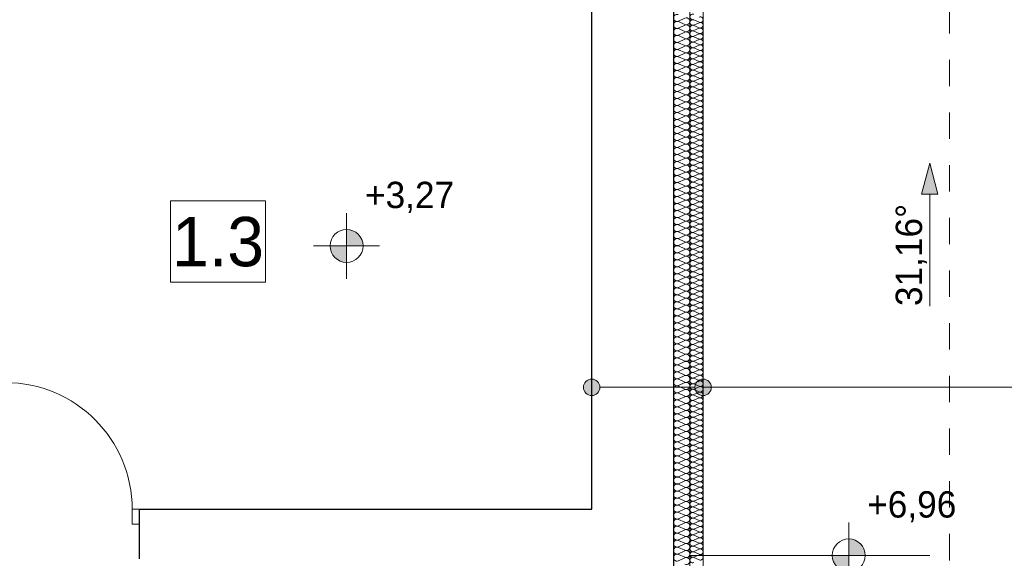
# Model space of a CAD drawing. Extents: x -613240 to -325500, y -25863 to 152403.
# Tile 171 of 254: x -418663 to -412686, y 68745 to 72017. Entities that reach past the tile are written whole.
import ezdxf

# ---------------------------------------------------------------- set-up
doc = ezdxf.new("R2010")
doc.units = 0
doc.header["$MEASUREMENT"] = 0
doc.linetypes.add('Przerywana', pattern=[320, 160, -160])
for name, color, linetype, lineweight in [('0_Nr_Pióra__21', 7, 'Continuous', 9), ('Arch opisy_Nr_Pióra__21', 7, 'Continuous', 9), ('INWENT DACH_Nr_Pióra__21', 7, 'Continuous', 9), ('INWENT OPISY_Nr_Pióra__21', 7, 'Continuous', 9), ('INWENT RZĘDNE_Nr_Pióra__21', 7, 'Continuous', 9), ('INWENT. DRZWI_Nr_Pióra__5', 7, 'Continuous', 13), ('INWENT.ŚCIANY_Nr_Pióra__1', 7, 'Continuous', 25)]:
    doc.layers.add(name, color=color, linetype=linetype, lineweight=lineweight)
for name, color, linetype in [('Arch ocieplenie', 7, 'Continuous'), ('Arch opisy', 7, 'Continuous'), ('INWENT DACH', 7, 'Continuous'), ('Inwent Izolacje', 7, 'Continuous'), ('INWENT RZĘDNE', 7, 'Continuous')]:
    doc.layers.add(name, color=color, linetype=linetype)
for name, color, linetype, lineweight, true_color in [('Arch ocieplenie_Nr_Pióra__44', 7, 'Continuous', 13, 0x029e21), ('Arch wykończenie_Nr_Pióra__3', 7, 'Continuous', 18, 0xff6600), ('Inwent Izolacje_Nr_Pióra__44', 7, 'Continuous', 13, 0x029e21), ('INWENT.ŚCIANY_Nr_Pióra__2', 7, 'Continuous', 13, 0x7f7f7f)]:
    doc.layers.add(name, color=color, linetype=linetype, lineweight=lineweight, true_color=true_color)
doc.styles.add('GENERATED_STYLE_2', font='txt')
doc.styles.add('GENERATED_STYLE_3', font='txt')

# ---------------------------------------------------------------- blocks, each defined once
blk = doc.blocks.new('Izolacja cieplna 14_187', base_point=(-414594.9, 58732.6))
at = {"layer": 'Arch ocieplenie_Nr_Pióra__44', "linetype": 'Continuous'}
for p, q in [((-414538.8, 72001.3), (-414571.1, 72015.5)), ((-414571.1, 71984.3), (-414538.8, 71998.5)), ((-414538.8, 71967.3), (-414571.1, 71981.5)), ((-414571.1, 71950.3), (-414538.8, 71964.5)), ((-414538.8, 71933.3), (-414571.1, 71947.4)), ((-414571.1, 71916.3), (-414538.8, 71930.4)), ((-414538.8, 71899.3), (-414571.1, 71913.4)), ((-414571.1, 71882.3), (-414538.8, 71896.4)), ((-414538.8, 71865.3), (-414571.1, 71879.4)), ((-414571.1, 71848.2), (-414538.8, 71862.4)), ((-414538.8, 71831.2), (-414571.1, 71845.4)), ((-414571.1, 71814.2), (-414538.8, 71828.4)), ((-414538.8, 71797.2), (-414571.1, 71811.4)), ((-414571.1, 71780.2), (-414538.8, 71794.4)), ((-414538.8, 71763.2), (-414571.1, 71777.4)), ((-414571.1, 71746.2), (-414538.8, 71760.3)), ((-414538.8, 71729.2), (-414571.1, 71743.3)), ((-414571.1, 71712.2), (-414538.8, 71726.3)), ((-414538.8, 71695.2), (-414571.1, 71709.3)), ((-414571.1, 71678.2), (-414538.8, 71692.3)), ((-414538.8, 71661.1), (-414571.1, 71675.3)), ((-414571.1, 71644.1), (-414538.8, 71658.3)), ((-414538.8, 71627.1), (-414571.1, 71641.3)), ((-414571.1, 71610.1), (-414538.8, 71624.3)), ((-414538.8, 71593.1), (-414571.1, 71607.3)), ((-414571.1, 71576.1), (-414538.8, 71590.2)), ((-414538.8, 71559.1), (-414571.1, 71573.2)), ((-414571.1, 71542.1), (-414538.8, 71556.2)), ((-414538.8, 71525.1), (-414571.1, 71539.2)), ((-414571.1, 71508.1), (-414538.8, 71522.2)), ((-414538.8, 71491), (-414571.1, 71505.2)), ((-414571.1, 71474), (-414538.8, 71488.2)), ((-414538.8, 71457), (-414571.1, 71471.2)), ((-414571.1, 71440), (-414538.8, 71454.2)), ((-414538.8, 71423), (-414571.1, 71437.2)), ((-414571.1, 71406), (-414538.8, 71420.2)), ((-414538.8, 71389), (-414571.1, 71403.1)), ((-414571.1, 71372), (-414538.8, 71386.1)), ((-414538.8, 71355), (-414571.1, 71369.1)), ((-414571.1, 71338), (-414538.8, 71352.1)), ((-414538.8, 71321), (-414571.1, 71335.1)), ((-414571.1, 71303.9), (-414538.8, 71318.1)), ((-414538.8, 71286.9), (-414571.1, 71301.1)), ((-414571.1, 71269.9), (-414538.8, 71284.1)), ((-414538.8, 71252.9), (-414571.1, 71267.1)), ((-414571.1, 71235.9), (-414538.8, 71250.1)), ((-414538.8, 71218.9), (-414571.1, 71233.1)), ((-414571.1, 71201.9), (-414538.8, 71216)), ((-414538.8, 71184.9), (-414571.1, 71199)), ((-414571.1, 71167.9), (-414538.8, 71182)), ((-414538.8, 71150.9), (-414571.1, 71165)), ((-414571.1, 71133.9), (-414538.8, 71148)), ((-414538.8, 71116.8), (-414571.1, 71131)), ((-414571.1, 71099.8), (-414538.8, 71114)), ((-414538.8, 71082.8), (-414571.1, 71097)), ((-414571.1, 71065.8), (-414538.8, 71080)), ((-414538.8, 71048.8), (-414571.1, 71063)), ((-414571.1, 71031.8), (-414538.8, 71045.9)), ((-414538.8, 71014.8), (-414571.1, 71028.9)), ((-414571.1, 70997.8), (-414538.8, 71011.9)), ((-414538.8, 70980.8), (-414571.1, 70994.9)), ((-414571.1, 70963.8), (-414538.8, 70977.9)), ((-414538.8, 70946.8), (-414571.1, 70960.9)), ((-414571.1, 70929.7), (-414538.8, 70943.9)), ((-414538.8, 70912.7), (-414571.1, 70926.9)), ((-414571.1, 70895.7), (-414538.8, 70909.9)), ((-414538.8, 70878.7), (-414571.1, 70892.9)), ((-414571.1, 70861.7), (-414538.8, 70875.9)), ((-414538.8, 70844.7), (-414571.1, 70858.8)), ((-414571.1, 70827.7), (-414538.8, 70841.8)), ((-414538.8, 70810.7), (-414571.1, 70824.8)), ((-414571.1, 70793.7), (-414538.8, 70807.8)), ((-414538.8, 70776.7), (-414571.1, 70790.8)), ((-414571.1, 70759.6), (-414538.8, 70773.8)), ((-414538.8, 70742.6), (-414571.1, 70756.8)), ((-414571.1, 70725.6), (-414538.8, 70739.8)), ((-414538.8, 70708.6), (-414571.1, 70722.8)), ((-414571.1, 70691.6), (-414538.8, 70705.8)), ((-414538.8, 70674.6), (-414571.1, 70688.8)), ((-414571.1, 70657.6), (-414538.8, 70671.7)), ((-414538.8, 70640.6), (-414571.1, 70654.7)), ((-414571.1, 70623.6), (-414538.8, 70637.7)), ((-414538.8, 70606.6), (-414571.1, 70620.7)), ((-414571.1, 70589.6), (-414538.8, 70603.7)), ((-414538.8, 70572.5), (-414571.1, 70586.7)), ((-414571.1, 70555.5), (-414538.8, 70569.7)), ((-414538.8, 70538.5), (-414571.1, 70552.7)), ((-414571.1, 70521.5), (-414538.8, 70535.7)), ((-414538.8, 70504.5), (-414571.1, 70518.7)), ((-414571.1, 70487.5), (-414538.8, 70501.6)), ((-414538.8, 70470.5), (-414571.1, 70484.6)), ((-414571.1, 70453.5), (-414538.8, 70467.6)), ((-414538.8, 70436.5), (-414571.1, 70450.6)), ((-414571.1, 70419.5), (-414538.8, 70433.6)), ((-414538.8, 70402.5), (-414571.1, 70416.6)), ((-414571.1, 70385.4), (-414538.8, 70399.6)), ((-414538.8, 70368.4), (-414571.1, 70382.6)), ((-414571.1, 70351.4), (-414538.8, 70365.6)), ((-414538.8, 70334.4), (-414571.1, 70348.6)), ((-414571.1, 70317.4), (-414538.8, 70331.6)), ((-414538.8, 70300.4), (-414571.1, 70314.5)), ((-414571.1, 70283.4), (-414538.8, 70297.5)), ((-414538.8, 70266.4), (-414571.1, 70280.5)), ((-414571.1, 70249.4), (-414538.8, 70263.5)), ((-414538.8, 70232.4), (-414571.1, 70246.5)), ((-414571.1, 70215.3), (-414538.8, 70229.5)), ((-414538.8, 70198.3), (-414571.1, 70212.5)), ((-414571.1, 70181.3), (-414538.8, 70195.5)), ((-414538.8, 70164.3), (-414571.1, 70178.5)), ((-414571.1, 70147.3), (-414538.8, 70161.5)), ((-414538.8, 70130.3), (-414571.1, 70144.5)), ((-414571.1, 70113.3), (-414538.8, 70127.4)), ((-414538.8, 70096.3), (-414571.1, 70110.4)), ((-414571.1, 70079.3), (-414538.8, 70093.4)), ((-414538.8, 70062.3), (-414571.1, 70076.4)), ((-414571.1, 70045.3), (-414538.8, 70059.4)), ((-414538.8, 70028.2), (-414571.1, 70042.4)), ((-414571.1, 70011.2), (-414538.8, 70025.4)), ((-414538.8, 69994.2), (-414571.1, 70008.4)), ((-414571.1, 69977.2), (-414538.8, 69991.4)), ((-414538.8, 69960.2), (-414571.1, 69974.4)), ((-414571.1, 69943.2), (-414538.8, 69957.3)), ((-414538.8, 69926.2), (-414571.1, 69940.3)), ((-414571.1, 69909.2), (-414538.8, 69923.3)), ((-414538.8, 69892.2), (-414571.1, 69906.3)), ((-414571.1, 69875.2), (-414538.8, 69889.3)), ((-414538.8, 69858.2), (-414571.1, 69872.3)), ((-414571.1, 69841.1), (-414538.8, 69855.3)), ((-414538.8, 69824.1), (-414571.1, 69838.3)), ((-414571.1, 69807.1), (-414538.8, 69821.3)), ((-414538.8, 69790.1), (-414571.1, 69804.3)), ((-414571.1, 69773.1), (-414538.8, 69787.3)), ((-414538.8, 69756.1), (-414571.1, 69770.2)), ((-414571.1, 69739.1), (-414538.8, 69753.2)), ((-414538.8, 69722.1), (-414571.1, 69736.2)), ((-414571.1, 69705.1), (-414538.8, 69719.2)), ((-414538.8, 69688.1), (-414571.1, 69702.2)), ((-414571.1, 69671), (-414538.8, 69685.2)), ((-414538.8, 69654), (-414571.1, 69668.2)), ((-414571.1, 69637), (-414538.8, 69651.2)), ((-414538.8, 69620), (-414571.1, 69634.2)), ((-414571.1, 69603), (-414538.8, 69617.2)), ((-414538.8, 69586), (-414571.1, 69600.2)), ((-414571.1, 69569), (-414538.8, 69583.1)), ((-414538.8, 69552), (-414571.1, 69566.1)), ((-414571.1, 69535), (-414538.8, 69549.1)), ((-414538.8, 69518), (-414571.1, 69532.1)), ((-414571.1, 69501), (-414538.8, 69515.1)), ((-414538.8, 69483.9), (-414571.1, 69498.1)), ((-414571.1, 69466.9), (-414538.8, 69481.1)), ((-414538.8, 69449.9), (-414571.1, 69464.1)), ((-414571.1, 69432.9), (-414538.8, 69447.1)), ((-414538.8, 69415.9), (-414571.1, 69430.1)), ((-414571.1, 69398.9), (-414538.8, 69413.1)), ((-414538.8, 69381.9), (-414571.1, 69396)), ((-414571.1, 69364.9), (-414538.8, 69379)), ((-414538.8, 69347.9), (-414571.1, 69362)), ((-414571.1, 69330.9), (-414538.8, 69345)), ((-414538.8, 69313.9), (-414571.1, 69328)), ((-414571.1, 69296.8), (-414538.8, 69311)), ((-414538.8, 69279.8), (-414571.1, 69294)), ((-414571.1, 69262.8), (-414538.8, 69277)), ((-414538.8, 69245.8), (-414571.1, 69260)), ((-414571.1, 69228.8), (-414538.8, 69243)), ((-414538.8, 69211.8), (-414571.1, 69225.9)), ((-414571.1, 69194.8), (-414538.8, 69208.9)), ((-414538.8, 69177.8), (-414571.1, 69191.9)), ((-414571.1, 69160.8), (-414538.8, 69174.9)), ((-414538.8, 69143.8), (-414571.1, 69157.9)), ((-414571.1, 69126.7), (-414538.8, 69140.9)), ((-414538.8, 69109.7), (-414571.1, 69123.9)), ((-414571.1, 69092.7), (-414538.8, 69106.9)), ((-414538.8, 69075.7), (-414571.1, 69089.9)), ((-414571.1, 69058.7), (-414538.8, 69072.9)), ((-414538.8, 69041.7), (-414571.1, 69055.9)), ((-414571.1, 69024.7), (-414538.8, 69038.8)), ((-414538.8, 69007.7), (-414571.1, 69021.8)), ((-414571.1, 68990.7), (-414538.8, 69004.8)), ((-414538.8, 68973.7), (-414571.1, 68987.8)), ((-414571.1, 68956.7), (-414538.8, 68970.8)), ((-414538.8, 68939.6), (-414571.1, 68953.8)), ((-414571.1, 68922.6), (-414538.8, 68936.8)), ((-414538.8, 68905.6), (-414571.1, 68919.8)), ((-414571.1, 68888.6), (-414538.8, 68902.8)), ((-414538.8, 68871.6), (-414571.1, 68885.8)), ((-414571.1, 68854.6), (-414538.8, 68868.8)), ((-414538.8, 68837.6), (-414571.1, 68851.7)), ((-414571.1, 68820.6), (-414538.8, 68834.7)), ((-414538.8, 68803.6), (-414571.1, 68817.7)), ((-414571.1, 68786.6), (-414538.8, 68800.7)), ((-414538.8, 68769.6), (-414571.1, 68783.7)), ((-414571.1, 68752.5), (-414538.8, 68766.7)), ((-414538.8, 68735.5), (-414571.1, 68749.7))]:
    blk.add_line(p, q, dxfattribs=at)
for centre, start_param, end_param in [((-414577.9, 72033.9), 4.299595, 8.266774), ((-414577.9, 71999.9), 4.299595, 8.266774), ((-414532, 72016.9), 1.158003, 5.125183), ((-414577.9, 71965.9), 4.299595, 8.266774), ((-414532, 71982.9), 1.158003, 5.125183), ((-414532, 71948.9), 1.158003, 5.125183), ((-414577.9, 71931.9), 4.299595, 8.266774), ((-414577.9, 71897.8), 4.299595, 8.266774), ((-414532, 71914.9), 1.158003, 5.125183), ((-414532, 71880.8), 1.158003, 5.125183), ((-414577.9, 71863.8), 4.299595, 8.266774), ((-414577.9, 71829.8), 4.299595, 8.266774), ((-414532, 71846.8), 1.158003, 5.125183), ((-414577.9, 71795.8), 4.299595, 8.266774), ((-414577.9, 71761.8), 4.299595, 8.266774), ((-414532, 71812.8), 1.158003, 5.125183), ((-414532, 71778.8), 1.158003, 5.125183), ((-414577.9, 71727.8), 4.299595, 8.266774), ((-414532, 71744.8), 1.158003, 5.125183), ((-414532, 71710.7), 1.158003, 5.125183), ((-414577.9, 71693.7), 4.299595, 8.266774), ((-414577.9, 71659.7), 4.299595, 8.266774), ((-414532, 71676.7), 1.158003, 5.125183), ((-414532, 71642.7), 1.158003, 5.125183), ((-414577.9, 71625.7), 4.299595, 8.266774), ((-414577.9, 71591.7), 4.299595, 8.266774), ((-414532, 71608.7), 1.158003, 5.125183), ((-414577.9, 71557.7), 4.299595, 8.266774), ((-414577.9, 71523.6), 4.299595, 8.266774), ((-414532, 71574.7), 1.158003, 5.125183), ((-414532, 71540.6), 1.158003, 5.125183), ((-414577.9, 71489.6), 4.299595, 8.266774), ((-414532, 71506.6), 1.158003, 5.125183), ((-414532, 71472.6), 1.158003, 5.125183), ((-414577.9, 71455.6), 4.299595, 8.266774), ((-414577.9, 71421.6), 4.299595, 8.266774), ((-414532, 71438.6), 1.158003, 5.125183), ((-414532, 71404.6), 1.158003, 5.125183), ((-414577.9, 71387.6), 4.299595, 8.266774), ((-414577.9, 71353.5), 4.299595, 8.266774), ((-414532, 71370.6), 1.158003, 5.125183), ((-414577.9, 71319.5), 4.299595, 8.266774), ((-414577.9, 71285.5), 4.299595, 8.266774), ((-414532, 71336.5), 1.158003, 5.125183), ((-414532, 71302.5), 1.158003, 5.125183), ((-414577.9, 71251.5), 4.299595, 8.266774), ((-414532, 71268.5), 1.158003, 5.125183), ((-414532, 71234.5), 1.158003, 5.125183), ((-414577.9, 71217.5), 4.299595, 8.266774), ((-414577.9, 71183.5), 4.299595, 8.266774), ((-414532, 71200.5), 1.158003, 5.125183), ((-414532, 71166.4), 1.158003, 5.125183), ((-414577.9, 71149.4), 4.299595, 8.266774), ((-414577.9, 71115.4), 4.299595, 8.266774), ((-414532, 71132.4), 1.158003, 5.125183), ((-414577.9, 71081.4), 4.299595, 8.266774), ((-414577.9, 71047.4), 4.299595, 8.266774), ((-414532, 71098.4), 1.158003, 5.125183), ((-414532, 71064.4), 1.158003, 5.125183), ((-414577.9, 71013.4), 4.299595, 8.266774), ((-414532, 71030.4), 1.158003, 5.125183), ((-414532, 70996.3), 1.158003, 5.125183), ((-414577.9, 70979.3), 4.299595, 8.266774), ((-414577.9, 70945.3), 4.299595, 8.266774), ((-414532, 70962.3), 1.158003, 5.125183), ((-414532, 70928.3), 1.158003, 5.125183), ((-414577.9, 70911.3), 4.299595, 8.266774), ((-414577.9, 70877.3), 4.299595, 8.266774), ((-414532, 70894.3), 1.158003, 5.125183), ((-414577.9, 70843.3), 4.299595, 8.266774), ((-414577.9, 70809.2), 4.299595, 8.266774), ((-414532, 70860.3), 1.158003, 5.125183), ((-414532, 70826.3), 1.158003, 5.125183), ((-414577.9, 70775.2), 4.299595, 8.266774), ((-414532, 70792.2), 1.158003, 5.125183), ((-414532, 70758.2), 1.158003, 5.125183), ((-414577.9, 70741.2), 4.299595, 8.266774), ((-414577.9, 70707.2), 4.299595, 8.266774), ((-414532, 70724.2), 1.158003, 5.125183), ((-414532, 70690.2), 1.158003, 5.125183), ((-414577.9, 70673.2), 4.299595, 8.266774), ((-414577.9, 70639.2), 4.299595, 8.266774), ((-414532, 70656.2), 1.158003, 5.125183), ((-414577.9, 70605.1), 4.299595, 8.266774), ((-414577.9, 70571.1), 4.299595, 8.266774), ((-414532, 70622.1), 1.158003, 5.125183), ((-414532, 70588.1), 1.158003, 5.125183), ((-414577.9, 70537.1), 4.299595, 8.266774), ((-414532, 70554.1), 1.158003, 5.125183), ((-414532, 70520.1), 1.158003, 5.125183), ((-414577.9, 70503.1), 4.299595, 8.266774), ((-414577.9, 70469.1), 4.299595, 8.266774), ((-414532, 70486.1), 1.158003, 5.125183), ((-414532, 70452), 1.158003, 5.125183), ((-414577.9, 70435), 4.299595, 8.266774), ((-414577.9, 70401), 4.299595, 8.266774), ((-414532, 70418), 1.158003, 5.125183), ((-414577.9, 70367), 4.299595, 8.266774), ((-414577.9, 70333), 4.299595, 8.266774), ((-414532, 70384), 1.158003, 5.125183), ((-414532, 70350), 1.158003, 5.125183), ((-414577.9, 70299), 4.299595, 8.266774), ((-414532, 70316), 1.158003, 5.125183), ((-414532, 70282), 1.158003, 5.125183), ((-414577.9, 70264.9), 4.299595, 8.266774), ((-414577.9, 70230.9), 4.299595, 8.266774), ((-414532, 70247.9), 1.158003, 5.125183), ((-414532, 70213.9), 1.158003, 5.125183), ((-414577.9, 70196.9), 4.299595, 8.266774), ((-414577.9, 70162.9), 4.299595, 8.266774), ((-414532, 70179.9), 1.158003, 5.125183), ((-414577.9, 70128.9), 4.299595, 8.266774), ((-414577.9, 70094.9), 4.299595, 8.266774), ((-414532, 70145.9), 1.158003, 5.125183), ((-414532, 70111.9), 1.158003, 5.125183), ((-414577.9, 70060.8), 4.299595, 8.266774), ((-414577.9, 70026.8), 4.299595, 8.266774), ((-414532, 70077.8), 1.158003, 5.125183), ((-414532, 70043.8), 1.158003, 5.125183), ((-414577.9, 69992.8), 4.299595, 8.266774), ((-414532, 70009.8), 1.158003, 5.125183), ((-414532, 69975.8), 1.158003, 5.125183), ((-414577.9, 69958.8), 4.299595, 8.266774), ((-414577.9, 69924.8), 4.299595, 8.266774), ((-414532, 69941.8), 1.158003, 5.125183), ((-414532, 69907.8), 1.158003, 5.125183), ((-414577.9, 69890.7), 4.299595, 8.266774), ((-414577.9, 69856.7), 4.299595, 8.266774), ((-414532, 69873.7), 1.158003, 5.125183), ((-414577.9, 69822.7), 4.299595, 8.266774), ((-414577.9, 69788.7), 4.299595, 8.266774), ((-414532, 69839.7), 1.158003, 5.125183), ((-414532, 69805.7), 1.158003, 5.125183), ((-414577.9, 69754.7), 4.299595, 8.266774), ((-414532, 69771.7), 1.158003, 5.125183), ((-414532, 69737.7), 1.158003, 5.125183), ((-414577.9, 69720.6), 4.299595, 8.266774), ((-414577.9, 69686.6), 4.299595, 8.266774), ((-414532, 69703.6), 1.158003, 5.125183), ((-414532, 69669.6), 1.158003, 5.125183), ((-414577.9, 69652.6), 4.299595, 8.266774), ((-414577.9, 69618.6), 4.299595, 8.266774), ((-414532, 69635.6), 1.158003, 5.125183), ((-414577.9, 69584.6), 4.299595, 8.266774), ((-414577.9, 69550.6), 4.299595, 8.266774), ((-414532, 69601.6), 1.158003, 5.125183), ((-414532, 69567.6), 1.158003, 5.125183), ((-414577.9, 69516.5), 4.299595, 8.266774), ((-414532, 69533.5), 1.158003, 5.125183), ((-414532, 69499.5), 1.158003, 5.125183), ((-414577.9, 69482.5), 4.299595, 8.266774), ((-414577.9, 69448.5), 4.299595, 8.266774), ((-414532, 69465.5), 1.158003, 5.125183), ((-414532, 69431.5), 1.158003, 5.125183), ((-414577.9, 69414.5), 4.299595, 8.266774), ((-414577.9, 69380.5), 4.299595, 8.266774), ((-414532, 69397.5), 1.158003, 5.125183), ((-414577.9, 69346.4), 4.299595, 8.266774), ((-414577.9, 69312.4), 4.299595, 8.266774), ((-414532, 69363.5), 1.158003, 5.125183), ((-414532, 69329.4), 1.158003, 5.125183), ((-414577.9, 69278.4), 4.299595, 8.266774), ((-414532, 69295.4), 1.158003, 5.125183), ((-414532, 69261.4), 1.158003, 5.125183), ((-414577.9, 69244.4), 4.299595, 8.266774), ((-414577.9, 69210.4), 4.299595, 8.266774), ((-414532, 69227.4), 1.158003, 5.125183), ((-414532, 69193.4), 1.158003, 5.125183), ((-414577.9, 69176.3), 4.299595, 8.266774), ((-414577.9, 69142.3), 4.299595, 8.266774), ((-414532, 69159.3), 1.158003, 5.125183), ((-414577.9, 69108.3), 4.299595, 8.266774), ((-414577.9, 69074.3), 4.299595, 8.266774), ((-414532, 69125.3), 1.158003, 5.125183), ((-414532, 69091.3), 1.158003, 5.125183), ((-414577.9, 69040.3), 4.299595, 8.266774), ((-414532, 69057.3), 1.158003, 5.125183), ((-414532, 69023.3), 1.158003, 5.125183), ((-414577.9, 69006.3), 4.299595, 8.266774), ((-414577.9, 68972.2), 4.299595, 8.266774), ((-414532, 68989.2), 1.158003, 5.125183), ((-414532, 68955.2), 1.158003, 5.125183), ((-414577.9, 68938.2), 4.299595, 8.266774), ((-414577.9, 68904.2), 4.299595, 8.266774), ((-414532, 68921.2), 1.158003, 5.125183), ((-414577.9, 68870.2), 4.299595, 8.266774), ((-414577.9, 68836.2), 4.299595, 8.266774), ((-414532, 68887.2), 1.158003, 5.125183), ((-414532, 68853.2), 1.158003, 5.125183), ((-414577.9, 68802.1), 4.299595, 8.266774), ((-414532, 68819.2), 1.158003, 5.125183), ((-414532, 68785.1), 1.158003, 5.125183), ((-414577.9, 68768.1), 4.299595, 8.266774), ((-414577.9, 68734.1), 4.299595, 8.266774), ((-414532, 68751.1), 1.158003, 5.125183)]:
    blk.add_ellipse(centre, major_axis=(-17, 0), ratio=0.999704, start_param=start_param, end_param=end_param, dxfattribs=at)
blk = doc.blocks.new('Izolacja cieplna 14_328', base_point=(-414694.9, 73092.6))
at = {"layer": 'Inwent Izolacje_Nr_Pióra__44', "linetype": 'Continuous'}
for p, q in [((-414624.7, 72026.3), (-414665.1, 72008.5)), ((-414665.1, 72005), (-414624.7, 71987.3)), ((-414624.7, 71983.7), (-414665.1, 71966)), ((-414665.1, 71962.4), (-414624.7, 71944.7)), ((-414624.7, 71941.1), (-414665.1, 71923.4)), ((-414665.1, 71919.8), (-414624.7, 71902.1)), ((-414624.7, 71898.5), (-414665.1, 71880.8)), ((-414665.1, 71877.2), (-414624.7, 71859.5)), ((-414624.7, 71855.9), (-414665.1, 71838.2)), ((-414665.1, 71834.6), (-414624.7, 71816.9)), ((-414624.7, 71813.3), (-414665.1, 71795.6)), ((-414665.1, 71792.1), (-414624.7, 71774.3)), ((-414624.7, 71770.8), (-414665.1, 71753)), ((-414665.1, 71749.5), (-414624.7, 71731.8)), ((-414624.7, 71728.2), (-414665.1, 71710.5)), ((-414665.1, 71706.9), (-414624.7, 71689.2)), ((-414624.7, 71685.6), (-414665.1, 71667.9)), ((-414665.1, 71664.3), (-414624.7, 71646.6)), ((-414624.7, 71643), (-414665.1, 71625.3)), ((-414665.1, 71621.7), (-414624.7, 71604)), ((-414624.7, 71600.4), (-414665.1, 71582.7)), ((-414665.1, 71579.1), (-414624.7, 71561.4)), ((-414624.7, 71557.8), (-414665.1, 71540.1)), ((-414665.1, 71536.6), (-414624.7, 71518.8)), ((-414624.7, 71515.3), (-414665.1, 71497.6)), ((-414665.1, 71494), (-414624.7, 71476.3)), ((-414624.7, 71472.7), (-414665.1, 71455)), ((-414665.1, 71451.4), (-414624.7, 71433.7)), ((-414624.7, 71430.1), (-414665.1, 71412.4)), ((-414665.1, 71408.8), (-414624.7, 71391.1)), ((-414624.7, 71387.5), (-414665.1, 71369.8)), ((-414665.1, 71366.2), (-414624.7, 71348.5)), ((-414624.7, 71344.9), (-414665.1, 71327.2)), ((-414665.1, 71323.6), (-414624.7, 71305.9)), ((-414624.7, 71302.4), (-414665.1, 71284.6)), ((-414665.1, 71281.1), (-414624.7, 71263.3)), ((-414624.7, 71259.8), (-414665.1, 71242.1)), ((-414665.1, 71238.5), (-414624.7, 71220.8)), ((-414624.7, 71217.2), (-414665.1, 71199.5)), ((-414665.1, 71195.9), (-414624.7, 71178.2)), ((-414624.7, 71174.6), (-414665.1, 71156.9)), ((-414665.1, 71153.3), (-414624.7, 71135.6)), ((-414624.7, 71132), (-414665.1, 71114.3)), ((-414665.1, 71110.7), (-414624.7, 71093)), ((-414624.7, 71089.4), (-414665.1, 71071.7)), ((-414665.1, 71068.2), (-414624.7, 71050.4)), ((-414624.7, 71046.9), (-414665.1, 71029.1)), ((-414665.1, 71025.6), (-414624.7, 71007.9)), ((-414624.7, 71004.3), (-414665.1, 70986.6)), ((-414665.1, 70983), (-414624.7, 70965.3)), ((-414624.7, 70961.7), (-414665.1, 70944)), ((-414665.1, 70940.4), (-414624.7, 70922.7)), ((-414624.7, 70919.1), (-414665.1, 70901.4)), ((-414665.1, 70897.8), (-414624.7, 70880.1)), ((-414624.7, 70876.5), (-414665.1, 70858.8)), ((-414665.1, 70855.2), (-414624.7, 70837.5)), ((-414624.7, 70833.9), (-414665.1, 70816.2)), ((-414665.1, 70812.7), (-414624.7, 70794.9)), ((-414624.7, 70791.4), (-414665.1, 70773.6)), ((-414665.1, 70770.1), (-414624.7, 70752.4)), ((-414624.7, 70748.8), (-414665.1, 70731.1)), ((-414665.1, 70727.5), (-414624.7, 70709.8)), ((-414624.7, 70706.2), (-414665.1, 70688.5)), ((-414665.1, 70684.9), (-414624.7, 70667.2)), ((-414624.7, 70663.6), (-414665.1, 70645.9)), ((-414665.1, 70642.3), (-414624.7, 70624.6)), ((-414624.7, 70621), (-414665.1, 70603.3)), ((-414665.1, 70599.7), (-414624.7, 70582)), ((-414624.7, 70578.5), (-414665.1, 70560.7)), ((-414665.1, 70557.2), (-414624.7, 70539.4)), ((-414624.7, 70535.9), (-414665.1, 70518.2)), ((-414665.1, 70514.6), (-414624.7, 70496.9)), ((-414624.7, 70493.3), (-414665.1, 70475.6)), ((-414665.1, 70472), (-414624.7, 70454.3)), ((-414624.7, 70450.7), (-414665.1, 70433)), ((-414665.1, 70429.4), (-414624.7, 70411.7)), ((-414624.7, 70408.1), (-414665.1, 70390.4)), ((-414665.1, 70386.8), (-414624.7, 70369.1)), ((-414624.7, 70365.5), (-414665.1, 70347.8)), ((-414665.1, 70344.2), (-414624.7, 70326.5)), ((-414624.7, 70323), (-414665.1, 70305.2)), ((-414665.1, 70301.7), (-414624.7, 70283.9)), ((-414624.7, 70280.4), (-414665.1, 70262.7)), ((-414665.1, 70259.1), (-414624.7, 70241.4)), ((-414624.7, 70237.8), (-414665.1, 70220.1)), ((-414665.1, 70216.5), (-414624.7, 70198.8)), ((-414624.7, 70195.2), (-414665.1, 70177.5)), ((-414665.1, 70173.9), (-414624.7, 70156.2)), ((-414624.7, 70152.6), (-414665.1, 70134.9)), ((-414665.1, 70131.3), (-414624.7, 70113.6)), ((-414624.7, 70110), (-414665.1, 70092.3)), ((-414665.1, 70088.8), (-414624.7, 70071)), ((-414624.7, 70067.5), (-414665.1, 70049.7)), ((-414665.1, 70046.2), (-414624.7, 70028.5)), ((-414624.7, 70024.9), (-414665.1, 70007.2)), ((-414665.1, 70003.6), (-414624.7, 69985.9)), ((-414624.7, 69982.3), (-414665.1, 69964.6)), ((-414665.1, 69961), (-414624.7, 69943.3)), ((-414624.7, 69939.7), (-414665.1, 69922)), ((-414665.1, 69918.4), (-414624.7, 69900.7)), ((-414624.7, 69897.1), (-414665.1, 69879.4)), ((-414665.1, 69875.8), (-414624.7, 69858.1)), ((-414624.7, 69854.5), (-414665.1, 69836.8)), ((-414665.1, 69833.3), (-414624.7, 69815.5)), ((-414624.7, 69812), (-414665.1, 69794.2)), ((-414665.1, 69790.7), (-414624.7, 69773)), ((-414624.7, 69769.4), (-414665.1, 69751.7)), ((-414665.1, 69748.1), (-414624.7, 69730.4)), ((-414624.7, 69726.8), (-414665.1, 69709.1)), ((-414665.1, 69705.5), (-414624.7, 69687.8)), ((-414624.7, 69684.2), (-414665.1, 69666.5)), ((-414665.1, 69662.9), (-414624.7, 69645.2)), ((-414624.7, 69641.6), (-414665.1, 69623.9)), ((-414665.1, 69620.3), (-414624.7, 69602.6)), ((-414624.7, 69599.1), (-414665.1, 69581.3)), ((-414665.1, 69577.8), (-414624.7, 69560)), ((-414624.7, 69556.5), (-414665.1, 69538.8)), ((-414665.1, 69535.2), (-414624.7, 69517.5)), ((-414624.7, 69513.9), (-414665.1, 69496.2)), ((-414665.1, 69492.6), (-414624.7, 69474.9)), ((-414624.7, 69471.3), (-414665.1, 69453.6)), ((-414665.1, 69450), (-414624.7, 69432.3)), ((-414624.7, 69428.7), (-414665.1, 69411)), ((-414665.1, 69407.4), (-414624.7, 69389.7)), ((-414624.7, 69386.1), (-414665.1, 69368.4)), ((-414665.1, 69364.8), (-414624.7, 69347.1)), ((-414624.7, 69343.6), (-414665.1, 69325.8)), ((-414665.1, 69322.3), (-414624.7, 69304.6)), ((-414624.7, 69301), (-414665.1, 69283.3)), ((-414665.1, 69279.7), (-414624.7, 69262)), ((-414624.7, 69258.4), (-414665.1, 69240.7)), ((-414665.1, 69237.1), (-414624.7, 69219.4)), ((-414624.7, 69215.8), (-414665.1, 69198.1)), ((-414665.1, 69194.5), (-414624.7, 69176.8)), ((-414624.7, 69173.2), (-414665.1, 69155.5)), ((-414665.1, 69151.9), (-414624.7, 69134.2)), ((-414624.7, 69130.6), (-414665.1, 69112.9)), ((-414665.1, 69109.4), (-414624.7, 69091.6)), ((-414624.7, 69088.1), (-414665.1, 69070.3)), ((-414665.1, 69066.8), (-414624.7, 69049.1)), ((-414624.7, 69045.5), (-414665.1, 69027.8)), ((-414665.1, 69024.2), (-414624.7, 69006.5)), ((-414624.7, 69002.9), (-414665.1, 68985.2)), ((-414665.1, 68981.6), (-414624.7, 68963.9)), ((-414624.7, 68960.3), (-414665.1, 68942.6)), ((-414665.1, 68939), (-414624.7, 68921.3)), ((-414624.7, 68917.7), (-414665.1, 68900)), ((-414665.1, 68896.4), (-414624.7, 68878.7)), ((-414624.7, 68875.1), (-414665.1, 68857.4)), ((-414665.1, 68853.9), (-414624.7, 68836.1)), ((-414624.7, 68832.6), (-414665.1, 68814.9)), ((-414665.1, 68811.3), (-414624.7, 68793.6)), ((-414624.7, 68790), (-414665.1, 68772.3)), ((-414665.1, 68768.7), (-414624.7, 68751)), ((-414624.7, 68747.4), (-414665.1, 68729.7))]:
    blk.add_line(p, q, dxfattribs=at)
for centre, start_param, end_param in [((-414673.7, 72028), 2.7288, 6.695979), ((-414616.2, 72006.8), 5.870392, 9.837571), ((-414673.7, 71985.5), 2.7288, 6.695979), ((-414673.7, 71942.9), 2.7288, 6.695979), ((-414616.2, 71964.2), 5.870392, 9.837571), ((-414673.7, 71900.3), 2.7288, 6.695979), ((-414616.2, 71921.6), 5.870392, 9.837571), ((-414616.2, 71879), 5.870392, 9.837571), ((-414673.7, 71857.7), 2.7288, 6.695979), ((-414673.7, 71815.1), 2.7288, 6.695979), ((-414616.2, 71836.4), 5.870392, 9.837571), ((-414673.7, 71772.6), 2.7288, 6.695979), ((-414616.2, 71793.8), 5.870392, 9.837571), ((-414673.7, 71730), 2.7288, 6.695979), ((-414616.2, 71751.3), 5.870392, 9.837571), ((-414616.2, 71708.7), 5.870392, 9.837571), ((-414673.7, 71687.4), 2.7288, 6.695979), ((-414673.7, 71644.8), 2.7288, 6.695979), ((-414616.2, 71666.1), 5.870392, 9.837571), ((-414673.7, 71602.2), 2.7288, 6.695979), ((-414616.2, 71623.5), 5.870392, 9.837571), ((-414616.2, 71580.9), 5.870392, 9.837571), ((-414673.7, 71559.6), 2.7288, 6.695979), ((-414673.7, 71517.1), 2.7288, 6.695979), ((-414616.2, 71538.3), 5.870392, 9.837571), ((-414673.7, 71474.5), 2.7288, 6.695979), ((-414616.2, 71495.8), 5.870392, 9.837571), ((-414673.7, 71431.9), 2.7288, 6.695979), ((-414616.2, 71453.2), 5.870392, 9.837571), ((-414616.2, 71410.6), 5.870392, 9.837571), ((-414673.7, 71389.3), 2.7288, 6.695979), ((-414673.7, 71346.7), 2.7288, 6.695979), ((-414616.2, 71368), 5.870392, 9.837571), ((-414673.7, 71304.1), 2.7288, 6.695979), ((-414616.2, 71325.4), 5.870392, 9.837571), ((-414616.2, 71282.9), 5.870392, 9.837571), ((-414673.7, 71261.6), 2.7288, 6.695979), ((-414673.7, 71219), 2.7288, 6.695979), ((-414616.2, 71240.3), 5.870392, 9.837571), ((-414673.7, 71176.4), 2.7288, 6.695979), ((-414616.2, 71197.7), 5.870392, 9.837571), ((-414673.7, 71133.8), 2.7288, 6.695979), ((-414616.2, 71155.1), 5.870392, 9.837571), ((-414616.2, 71112.5), 5.870392, 9.837571), ((-414673.7, 71091.2), 2.7288, 6.695979), ((-414673.7, 71048.6), 2.7288, 6.695979), ((-414616.2, 71069.9), 5.870392, 9.837571), ((-414673.7, 71006.1), 2.7288, 6.695979), ((-414616.2, 71027.4), 5.870392, 9.837571), ((-414616.2, 70984.8), 5.870392, 9.837571), ((-414673.7, 70963.5), 2.7288, 6.695979), ((-414673.7, 70920.9), 2.7288, 6.695979), ((-414616.2, 70942.2), 5.870392, 9.837571), ((-414673.7, 70878.3), 2.7288, 6.695979), ((-414616.2, 70899.6), 5.870392, 9.837571), ((-414673.7, 70835.7), 2.7288, 6.695979), ((-414616.2, 70857), 5.870392, 9.837571), ((-414616.2, 70814.4), 5.870392, 9.837571), ((-414673.7, 70793.2), 2.7288, 6.695979), ((-414673.7, 70750.6), 2.7288, 6.695979), ((-414616.2, 70771.9), 5.870392, 9.837571), ((-414673.7, 70708), 2.7288, 6.695979), ((-414616.2, 70729.3), 5.870392, 9.837571), ((-414616.2, 70686.7), 5.870392, 9.837571), ((-414673.7, 70665.4), 2.7288, 6.695979), ((-414673.7, 70622.8), 2.7288, 6.695979), ((-414616.2, 70644.1), 5.870392, 9.837571), ((-414673.7, 70580.2), 2.7288, 6.695979), ((-414616.2, 70601.5), 5.870392, 9.837571), ((-414673.7, 70537.7), 2.7288, 6.695979), ((-414616.2, 70558.9), 5.870392, 9.837571), ((-414616.2, 70516.4), 5.870392, 9.837571), ((-414673.7, 70495.1), 2.7288, 6.695979), ((-414673.7, 70452.5), 2.7288, 6.695979), ((-414616.2, 70473.8), 5.870392, 9.837571), ((-414673.7, 70409.9), 2.7288, 6.695979), ((-414616.2, 70431.2), 5.870392, 9.837571), ((-414616.2, 70388.6), 5.870392, 9.837571), ((-414673.7, 70367.3), 2.7288, 6.695979), ((-414673.7, 70324.7), 2.7288, 6.695979), ((-414616.2, 70346), 5.870392, 9.837571), ((-414673.7, 70282.2), 2.7288, 6.695979), ((-414616.2, 70303.5), 5.870392, 9.837571), ((-414673.7, 70239.6), 2.7288, 6.695979), ((-414616.2, 70260.9), 5.870392, 9.837571), ((-414616.2, 70218.3), 5.870392, 9.837571), ((-414673.7, 70197), 2.7288, 6.695979), ((-414673.7, 70154.4), 2.7288, 6.695979), ((-414616.2, 70175.7), 5.870392, 9.837571), ((-414673.7, 70111.8), 2.7288, 6.695979), ((-414616.2, 70133.1), 5.870392, 9.837571), ((-414616.2, 70090.5), 5.870392, 9.837571), ((-414673.7, 70069.2), 2.7288, 6.695979), ((-414673.7, 70026.7), 2.7288, 6.695979), ((-414616.2, 70048), 5.870392, 9.837571), ((-414673.7, 69984.1), 2.7288, 6.695979), ((-414616.2, 70005.4), 5.870392, 9.837571), ((-414616.2, 69962.8), 5.870392, 9.837571), ((-414673.7, 69941.5), 2.7288, 6.695979), ((-414616.2, 69920.2), 5.870392, 9.837571), ((-414673.7, 69898.9), 2.7288, 6.695979), ((-414673.7, 69856.3), 2.7288, 6.695979), ((-414616.2, 69877.6), 5.870392, 9.837571), ((-414673.7, 69813.8), 2.7288, 6.695979), ((-414616.2, 69835), 5.870392, 9.837571), ((-414616.2, 69792.5), 5.870392, 9.837571), ((-414673.7, 69771.2), 2.7288, 6.695979), ((-414673.7, 69728.6), 2.7288, 6.695979), ((-414616.2, 69749.9), 5.870392, 9.837571), ((-414673.7, 69686), 2.7288, 6.695979), ((-414616.2, 69707.3), 5.870392, 9.837571), ((-414616.2, 69664.7), 5.870392, 9.837571), ((-414673.7, 69643.4), 2.7288, 6.695979), ((-414616.2, 69622.1), 5.870392, 9.837571), ((-414673.7, 69600.8), 2.7288, 6.695979), ((-414673.7, 69558.3), 2.7288, 6.695979), ((-414616.2, 69579.5), 5.870392, 9.837571), ((-414673.7, 69515.7), 2.7288, 6.695979), ((-414616.2, 69537), 5.870392, 9.837571), ((-414616.2, 69494.4), 5.870392, 9.837571), ((-414673.7, 69473.1), 2.7288, 6.695979), ((-414673.7, 69430.5), 2.7288, 6.695979), ((-414616.2, 69451.8), 5.870392, 9.837571), ((-414673.7, 69387.9), 2.7288, 6.695979), ((-414616.2, 69409.2), 5.870392, 9.837571), ((-414616.2, 69366.6), 5.870392, 9.837571), ((-414673.7, 69345.3), 2.7288, 6.695979), ((-414616.2, 69324.1), 5.870392, 9.837571), ((-414673.7, 69302.8), 2.7288, 6.695979), ((-414673.7, 69260.2), 2.7288, 6.695979), ((-414616.2, 69281.5), 5.870392, 9.837571), ((-414673.7, 69217.6), 2.7288, 6.695979), ((-414616.2, 69238.9), 5.870392, 9.837571), ((-414616.2, 69196.3), 5.870392, 9.837571), ((-414673.7, 69175), 2.7288, 6.695979), ((-414673.7, 69132.4), 2.7288, 6.695979), ((-414616.2, 69153.7), 5.870392, 9.837571), ((-414673.7, 69089.8), 2.7288, 6.695979), ((-414616.2, 69111.1), 5.870392, 9.837571), ((-414616.2, 69068.6), 5.870392, 9.837571), ((-414673.7, 69047.3), 2.7288, 6.695979), ((-414616.2, 69026), 5.870392, 9.837571), ((-414673.7, 69004.7), 2.7288, 6.695979), ((-414673.7, 68962.1), 2.7288, 6.695979), ((-414616.2, 68983.4), 5.870392, 9.837571), ((-414673.7, 68919.5), 2.7288, 6.695979), ((-414616.2, 68940.8), 5.870392, 9.837571), ((-414616.2, 68898.2), 5.870392, 9.837571), ((-414673.7, 68876.9), 2.7288, 6.695979), ((-414673.7, 68834.4), 2.7288, 6.695979), ((-414616.2, 68855.6), 5.870392, 9.837571), ((-414673.7, 68791.8), 2.7288, 6.695979), ((-414616.2, 68813.1), 5.870392, 9.837571), ((-414616.2, 68770.5), 5.870392, 9.837571), ((-414673.7, 68749.2), 2.7288, 6.695979), ((-414616.2, 68727.9), 5.870392, 9.837571)]:
    blk.add_ellipse(centre, major_axis=(0, -21.3), ratio=0.998897, start_param=start_param, end_param=end_param, dxfattribs=at)
blk = doc.blocks.new('Linia_32', base_point=(-413139.4, 70277.2))
at = {"layer": 'INWENT DACH_Nr_Pióra__21', "linetype": 'Continuous'}
blk.add_hatch(color=256, dxfattribs=at).paths.add_polyline_path([(-413139.4, 71144.5), (-413089.4, 70957.9), (-413189.4, 70957.9)], flags=0)
for p, q in [((-413139.4, 71144.5), (-413189.4, 70957.9)), ((-413139.4, 71144.5), (-413089.4, 70957.9)), ((-413089.4, 70957.9), (-413189.4, 70957.9)), ((-413139.4, 70277.2), (-413139.4, 70957.9))]:
    blk.add_line(p, q, dxfattribs=at)
blk = doc.blocks.new('Koty wysokościowe_20', base_point=(-413630.6, 68762.6))
at = {"layer": 'INWENT RZĘDNE_Nr_Pióra__21', "linetype": 'Continuous'}
for points in [[(-413630.6, 68762.6), (-413530.6, 68762.6), (-413538.2, 68800.9), (-413559.9, 68833.3), (-413592.4, 68855), (-413630.6, 68862.6)], [(-413630.6, 68762.6), (-413730.6, 68762.6), (-413723, 68724.3), (-413701.3, 68691.9), (-413668.9, 68670.2), (-413630.6, 68662.6)]]:
    blk.add_hatch(color=256, dxfattribs=at).paths.add_polyline_path(points, flags=0)
for p, q in [((-413630.6, 68562.6), (-413630.6, 68962.6)), ((-413830.6, 68762.6), (-413430.6, 68762.6))]:
    blk.add_line(p, q, dxfattribs=at)
blk.add_circle((-413630.6, 68762.6), 100, dxfattribs=at)
at = {"layer": 'INWENT RZĘDNE_Nr_Pióra__21', "insert": (-413518.9, 68962.6), "char_height": 160, "attachment_point": 7, "style": 'GENERATED_STYLE_2'}
blk.add_mtext('{+6,96}', dxfattribs=at)
blk = doc.blocks.new('Koty wysokościowe_26', base_point=(-416678.8, 70642.5))
at = {"layer": 'INWENT RZĘDNE_Nr_Pióra__21', "linetype": 'Continuous'}
for points in [[(-416678.8, 70642.5), (-416578.8, 70642.5), (-416586.5, 70680.8), (-416608.1, 70713.2), (-416640.6, 70734.9), (-416678.8, 70742.5)], [(-416678.8, 70642.5), (-416778.8, 70642.5), (-416771.2, 70604.2), (-416749.6, 70571.8), (-416717.1, 70550.1), (-416678.8, 70542.5)]]:
    blk.add_hatch(color=256, dxfattribs=at).paths.add_polyline_path(points, flags=0)
for p, q in [((-416678.8, 70442.5), (-416678.8, 70842.5)), ((-416878.8, 70642.5), (-416478.8, 70642.5))]:
    blk.add_line(p, q, dxfattribs=at)
blk.add_circle((-416678.8, 70642.5), 100, dxfattribs=at)
at = {"layer": 'INWENT RZĘDNE_Nr_Pióra__21', "insert": (-416567.1, 70842.5), "char_height": 160, "attachment_point": 7, "style": 'GENERATED_STYLE_2'}
blk.add_mtext('{+3,27}', dxfattribs=at)
blk = doc.blocks.new('Linia_146', base_point=(-414514.9, 69783.8))
at = {"layer": 'Arch opisy_Nr_Pióra__21', "linetype": 'Continuous'}
blk.add_line((-414514.9, 69783.8), (-412435.1, 69783.8), dxfattribs=at)
blk.add_circle((-412135.1, 69783.8), 300, dxfattribs=at)
blk = doc.blocks.new('Linia_147', base_point=(-415190.9, 69783.8))
at = {"layer": 'Arch opisy_Nr_Pióra__21', "linetype": 'Continuous'}
for points in [[(-415140.9, 69783.8), (-415144.7, 69802.9), (-415155.6, 69819.2), (-415171.8, 69830), (-415190.9, 69833.8), (-415210.1, 69830), (-415226.3, 69819.2), (-415237.1, 69802.9), (-415240.9, 69783.8), (-415237.1, 69764.7), (-415226.3, 69748.5), (-415210.1, 69737.6), (-415190.9, 69733.8), (-415171.8, 69737.6), (-415155.6, 69748.5), (-415144.7, 69764.7)], [(-414464.9, 69783.8), (-414468.8, 69802.9), (-414479.6, 69819.2), (-414495.8, 69830), (-414514.9, 69833.8), (-414534.1, 69830), (-414550.3, 69819.2), (-414561.1, 69802.9), (-414564.9, 69783.8), (-414561.1, 69764.7), (-414550.3, 69748.5), (-414534.1, 69737.6), (-414514.9, 69733.8), (-414495.8, 69737.6), (-414479.6, 69748.5), (-414468.8, 69764.7)]]:
    blk.add_hatch(color=256, dxfattribs=at).paths.add_polyline_path(points, flags=0)
blk.add_line((-415140.9, 69783.8), (-414564.9, 69783.8), dxfattribs=at)
for centre in [(-415190.9, 69783.8), (-414514.9, 69783.8)]:
    blk.add_circle(centre, 50, dxfattribs=at)

msp = doc.modelspace()

# ---------------------------------------------------------------- linework, layer by layer
at = {"layer": 'Arch wykończenie_Nr_Pióra__3', "linetype": 'Continuous'}
msp.add_line((-414514.9, 73292.6), (-414514.9, 58732.6), dxfattribs=at)
at = {"layer": 'INWENT DACH_Nr_Pióra__21', "linetype": 'Continuous'}
msp.add_line((-414594.9, 68762.6), (-413139.4, 68762.6), dxfattribs=at)
at = {"layer": 'INWENT OPISY_Nr_Pióra__21', "linetype": 'Przerywana'}
msp.add_line((-413019.4, 58172.6), (-413019.4, 75172.6), dxfattribs=at)
at = {"layer": 'INWENT. DRZWI_Nr_Pióra__5', "linetype": 'Continuous'}
for p, q in [((-417934.9, 69042.6), (-417979.9, 69042.6)), ((-417979.9, 69042.6), (-417979.9, 68952.6)), ((-417979.9, 68952.6), (-417934.9, 68952.6))]:
    msp.add_line(p, q, dxfattribs=at)
msp.add_arc((-418749.9, 69042.6), 770, 0, 90, dxfattribs=at)
at = {"layer": 'INWENT.ŚCIANY_Nr_Pióra__1', "linetype": 'Continuous'}
for p, q in [((-414694.9, 73092.6), (-414694.9, 58912.6)), ((-415190.9, 69042.6), (-415190.9, 72662.6)), ((-417934.9, 68742.6), (-417934.9, 69042.6)), ((-417934.9, 69042.6), (-415190.9, 69042.6))]:
    msp.add_line(p, q, dxfattribs=at)
at = {"layer": 'INWENT.ŚCIANY_Nr_Pióra__2', "linetype": 'Continuous'}
msp.add_line((-414594.9, 73252.6), (-414594.9, 58812.6), dxfattribs=at)

# ---------------------------------------------------------------- block references
at = {"layer": 'Arch ocieplenie', "color": 104, "linetype": 'Continuous', "lineweight": 13, "true_color": 0x029e21}
msp.add_blockref('Izolacja cieplna 14_187', (-414594.9, 58732.6), dxfattribs=at)
at = {"layer": 'Arch opisy', "linetype": 'Continuous'}
for name, p in [('Linia_146', (-414514.9, 69783.8)), ('Linia_147', (-415190.9, 69783.8))]:
    msp.add_blockref(name, p, dxfattribs=at)
at = {"layer": 'INWENT DACH', "linetype": 'Continuous'}
msp.add_blockref('Linia_32', (-413139.4, 70277.2), dxfattribs=at)
at = {"layer": 'Inwent Izolacje', "color": 104, "linetype": 'Continuous', "lineweight": 13, "true_color": 0x029e21}
msp.add_blockref('Izolacja cieplna 14_328', (-414694.9, 73092.6), dxfattribs=at)
at = {"layer": 'INWENT RZĘDNE'}
for name, p in [('Koty wysokościowe_26', (-416678.8, 70642.5)), ('Koty wysokościowe_20', (-413630.6, 68762.6))]:
    msp.add_blockref(name, p, dxfattribs=at)

# ---------------------------------------------------------------- texts
at = {"layer": '0_Nr_Pióra__21', "linetype": 'Continuous', "insert": (-413156, 70277.2), "char_height": 160, "attachment_point": 7, "rotation": 90, "style": 'GENERATED_STYLE_2'}
msp.add_mtext('{31,16°}', dxfattribs=at)

# ---------------------------------------------------------------- wipeouts: each hides what was drawn before it
at = {"linetype": 'Continuous', "ltscale": 1693593.659854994}
msp.add_wipeout([(-417746.9, 70916.8), (-417170.9, 70916.8), (-417170.9, 70422.7), (-417746.9, 70422.7)], dxfattribs=at).dxf.layer = 'INWENT OPISY_Nr_Pióra__21'

# ---------------------------------------------------------------- next in the draw order: linework, layer by layer
at = {"layer": 'INWENT OPISY_Nr_Pióra__21', "linetype": 'Continuous', "flags": 128}
msp.add_lwpolyline([(-417746.9, 70916.8), (-417170.9, 70916.8), (-417170.9, 70422.7), (-417746.9, 70422.7)], close=True, dxfattribs=at)

# ---------------------------------------------------------------- next in the draw order: texts
at = {"layer": 'INWENT OPISY_Nr_Pióra__21', "linetype": 'Continuous', "insert": (-417458.9, 70514.6), "char_height": 300, "attachment_point": 8, "style": 'GENERATED_STYLE_3'}
msp.add_mtext('{1.3 }', dxfattribs=at)

doc.saveas('drawing.dxf')
